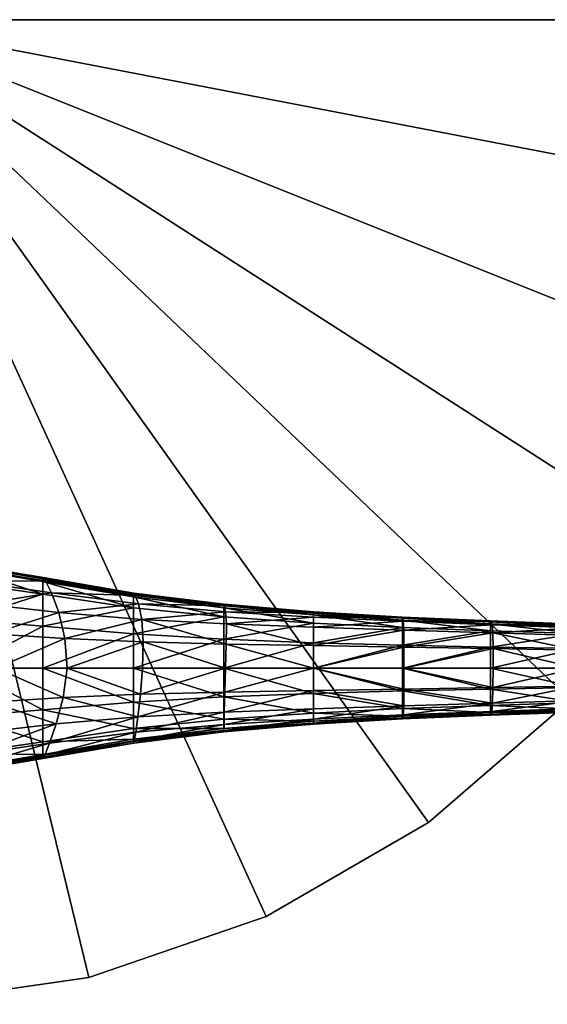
# Model space of a CAD drawing. Header units: inches. Extents: x 13.4 to 35.2, y -33.7 to 45.7.
# Tile 8 of 52: x 25.7 to 30.5, y -33.7 to -24.9. Entities that reach past the tile are written whole.
import ezdxf

# ---------------------------------------------------------------- set-up
doc = ezdxf.new("R2010")
doc.units = ezdxf.units.IN
doc.header["$MEASUREMENT"] = 0
doc.layers.get('0').update_dxf_attribs({"true_color": 0x737373})
doc.layers.add('BASE-FUNDICIÓN', color=1, linetype='Continuous', true_color=0xff0000)

msp = doc.modelspace()

# ---------------------------------------------------------------- meshes
at = {"color": 8, "true_color": 0x737373}
mesh = msp.add_polyface(dxfattribs=at)
corners = [(24.2619, -24.8888), (33.1201, -24.8888), (32.9601, -23.2123), (32.4856, -21.5965), (31.7139, -20.0996), (30.6729, -18.7759), (29.4002, -17.673), (27.9417, -16.831), (26.3503, -16.2802), (24.6834, -16.0405), (23.0012, -16.1207), (21.3646, -16.5177), (19.8327, -17.2173), (18.4609, -18.1941), (17.2988, -19.4129), (16.3883, -20.8297), (15.7624, -22.3931), (15.4437, -24.0467), (15.4437, -25.7308), (15.7624, -27.3844), (16.3883, -28.9479), (17.2988, -30.3646), (18.4609, -31.5834), (19.8327, -32.5603), (21.3646, -33.2598), (23.0012, -33.6569), (24.6834, -33.737), (26.3503, -33.4973), (27.9417, -32.9465), (29.4002, -32.1045), (30.6729, -31.0017), (31.7139, -29.6779), (32.4856, -28.181), (32.9601, -26.5652), (33.1201, -24.8888, 0.9843), (32.9601, -23.2123, 0.9843), (32.4856, -21.5965, 0.9843), (31.7139, -20.0996, 0.9843), (30.6729, -18.7759, 0.9843), (29.4002, -17.673, 0.9843), (27.9417, -16.831, 0.9843), (26.3503, -16.2802, 0.9843), (24.6834, -16.0405, 0.9843), (23.0012, -16.1207, 0.9843), (21.3646, -16.5177, 0.9843), (19.8327, -17.2173, 0.9843), (18.4609, -18.1941, 0.9843), (17.2988, -19.4129, 0.9843), (16.3883, -20.8297, 0.9843), (15.7624, -22.3931, 0.9843), (15.4437, -24.0467, 0.9843), (15.4437, -25.7308, 0.9843), (15.7624, -27.3844, 0.9843), (16.3883, -28.9479, 0.9843), (17.2988, -30.3646, 0.9843), (18.4609, -31.5834, 0.9843), (19.8327, -32.5603, 0.9843), (21.3646, -33.2598, 0.9843), (23.0012, -33.6569, 0.9843), (24.6834, -33.737, 0.9843), (26.3503, -33.4973, 0.9843), (27.9417, -32.9465, 0.9843), (29.4002, -32.1045, 0.9843), (30.6729, -31.0017, 0.9843), (31.7139, -29.6779, 0.9843), (32.4856, -28.181, 0.9843), (32.9601, -26.5652, 0.9843), (24.2619, -24.8888, 0.9843)]
mesh.append_faces([[corners[k] for k in face] for face in [(1, 35, 34), (2, 36, 35), (3, 37, 36), (4, 38, 37), (5, 39, 38), (6, 40, 39), (7, 41, 40), (8, 42, 41), (9, 43, 42), (10, 44, 43), (11, 45, 44), (12, 46, 45), (13, 47, 46), (14, 48, 47), (15, 49, 48), (16, 50, 49), (17, 51, 50), (18, 52, 51), (19, 53, 52), (20, 54, 53), (21, 55, 54), (22, 56, 55), (23, 57, 56), (24, 58, 57), (25, 59, 58), (26, 60, 59), (27, 61, 60), (28, 62, 61), (29, 63, 62), (30, 64, 63), (31, 65, 64), (32, 66, 65), (33, 34, 66)]], dxfattribs={"vtx0": -1, "color": 8})
mesh.append_faces([[corners[k] for k in face] for face in [(0, 2, 1), (0, 3, 2), (0, 4, 3), (0, 5, 4), (0, 6, 5), (0, 7, 6), (0, 8, 7), (0, 9, 8), (0, 10, 9), (0, 11, 10), (0, 12, 11), (0, 13, 12), (0, 14, 13), (0, 15, 14), (0, 16, 15), (0, 17, 16), (0, 18, 17), (0, 19, 18), (0, 20, 19), (0, 21, 20), (0, 22, 21), (0, 23, 22), (0, 24, 23), (0, 25, 24), (0, 26, 25), (0, 27, 26), (0, 28, 27), (0, 29, 28), (0, 30, 29), (0, 31, 30), (0, 32, 31), (0, 33, 32), (0, 1, 33), (67, 34, 35), (67, 35, 36), (67, 36, 37), (67, 37, 38), (67, 38, 39), (67, 39, 40), (67, 40, 41), (67, 41, 42), (67, 42, 43), (67, 43, 44), (67, 44, 45), (67, 45, 46), (67, 46, 47), (67, 47, 48), (67, 48, 49), (67, 49, 50), (67, 50, 51), (67, 51, 52), (67, 52, 53), (67, 53, 54), (67, 54, 55), (67, 55, 56), (67, 56, 57), (67, 57, 58), (67, 58, 59), (67, 59, 60), (67, 60, 61), (67, 61, 62), (67, 62, 63), (67, 63, 64), (67, 64, 65), (67, 65, 66), (67, 66, 34)]], dxfattribs={"vtx0": -1, "vtx2": -1, "color": 8})
mesh.append_faces([[corners[k] for k in face] for face in [(1, 2, 35), (2, 3, 36), (3, 4, 37), (4, 5, 38), (5, 6, 39), (6, 7, 40), (7, 8, 41), (8, 9, 42), (9, 10, 43), (10, 11, 44), (11, 12, 45), (12, 13, 46), (13, 14, 47), (14, 15, 48), (15, 16, 49), (16, 17, 50), (17, 18, 51), (18, 19, 52), (19, 20, 53), (20, 21, 54), (21, 22, 55), (22, 23, 56), (23, 24, 57), (24, 25, 58), (25, 26, 59), (26, 27, 60), (27, 28, 61), (28, 29, 62), (29, 30, 63), (30, 31, 64), (31, 32, 65), (32, 33, 66), (33, 1, 34)]], dxfattribs={"vtx2": -1, "color": 8})
at = {"layer": 'BASE-FUNDICIÓN', "color": 8, "true_color": 0x737373}
mesh = msp.add_polyface(dxfattribs=at)
corners = [(26.7649, -30.0619, -12.1197), (25.9607, -29.9328, -11.9932), (26.0147, -30.0397, -11.2533), (25.313, -29.9385, -11.0961), (25.2499, -29.8188, -11.9108), (25.3959, -30.1368, -10.2865), (26.0802, -30.2147, -10.5181), (26.7952, -30.1393, -11.4721), (26.8259, -30.2775, -10.829), (26.1342, -30.45, -10.2714), (25.4785, -30.4079, -10.0162), (25.5187, -30.7154, -10.0156), (26.1544, -30.7155, -10.269), (26.8378, -30.4803, -10.6127), (24.7671, -29.8646, -11.0435), (24.8204, -30.0505, -10.2092), (25.9376, -29.9371, -12.2814), (26.7524, -30.076, -12.3777), (26.7521, -30.1727, -12.3829), (25.9369, -30.0515, -12.2866), (25.2223, -29.8171, -12.2237), (25.2214, -29.9463, -12.2289), (25.2239, -29.795, -12.2134), (25.9389, -29.9147, -12.271), (25.941, -29.9022, -12.2537), (25.2266, -29.7833, -12.1961), (26.7539, -30.0413, -12.3496), (26.753, -30.054, -12.3672), (25.9367, -30.3399, -12.2884), (25.9367, -30.7153, -12.2884), (25.2212, -30.7154, -12.2306), (25.2212, -30.2798, -12.2306), (26.752, -30.4091, -12.3847), (26.752, -30.7153, -12.3847), (24.8756, -30.3536, -9.9311)]
mesh.append_faces([[corners[k] for k in face] for face in [(0, 1, 2), (3, 2, 1), (1, 4, 3), (2, 3, 5), (5, 6, 2), (7, 2, 6), (8, 6, 9), (10, 9, 6), (6, 5, 10), (9, 10, 11), (11, 12, 9), (13, 9, 12), (14, 3, 4), (15, 5, 3), (16, 17, 18), (18, 19, 16), (20, 16, 19), (19, 21, 20), (16, 20, 22), (22, 23, 16), (17, 16, 23), (24, 25, 4), (4, 1, 24), (26, 24, 1), (27, 23, 24), (25, 24, 23), (23, 22, 25), (28, 29, 30), (30, 31, 28), (19, 28, 31), (31, 21, 19), (28, 19, 18), (18, 32, 28), (29, 28, 32), (32, 33, 29), (11, 10, 34), (10, 5, 15)]], dxfattribs={"vtx2": -1, "color": 8})
mesh = msp.add_polyface(dxfattribs=at)
corners = [(26.752, -31.0216, -12.3847), (27.563, -30.9745, -12.5195), (27.563, -31.175, -12.5177), (26.752, -31.258, -12.3829), (26.752, -30.7153, -12.3847), (27.563, -30.7153, -12.5195), (26.0147, -30.0397, -11.2533), (26.7952, -30.1393, -11.4721), (26.7649, -30.0619, -12.1197), (26.0802, -30.2147, -10.5181), (26.8259, -30.2775, -10.829), (26.1342, -30.45, -10.2714), (26.8378, -30.4803, -10.6127), (26.1544, -30.7155, -10.269), (26.8332, -30.7155, -10.61), (25.9983, -31.3916, -11.2485), (26.7713, -31.2922, -11.4665), (26.7909, -31.1543, -10.8206), (25.9559, -31.498, -11.9919), (26.7579, -31.3691, -12.1183), (27.5639, -31.2224, -11.7111), (27.5662, -31.1128, -11.1468), (27.5713, -30.9319, -10.9581), (26.8146, -30.9512, -10.6072), (27.5778, -30.7155, -10.9572), (27.5773, -30.2087, -11.7093), (27.5671, -30.1548, -12.2801), (27.563, -31.2579, -12.5125), (26.7522, -31.3547, -12.3777), (27.563, -31.2778, -12.5019), (26.7525, -31.3767, -12.3672), (27.563, -30.2557, -12.5177), (26.7521, -30.1727, -12.3829), (26.7524, -30.076, -12.3777), (27.5631, -30.1728, -12.5125), (26.753, -30.054, -12.3672), (25.9389, -29.9147, -12.271), (25.9607, -29.9328, -11.9932), (26.7539, -30.0413, -12.3496), (25.941, -29.9022, -12.2537), (25.9404, -31.5285, -12.2537), (26.753, -31.3894, -12.3496), (25.9385, -31.516, -12.271), (27.5632, -31.276, -12.2805), (27.563, -31.2892, -12.4843), (27.5635, -30.1415, -12.4844), (27.5632, -30.1529, -12.5019), (27.563, -30.4562, -12.5195), (26.752, -30.4091, -12.3847), (26.1182, -30.9812, -10.2666), (27.5843, -30.4992, -10.9562)]
mesh.append_faces([[corners[k] for k in face] for face in [(0, 1, 2), (2, 3, 0), (1, 0, 4), (4, 5, 1), (6, 7, 8), (9, 10, 7), (11, 12, 10), (13, 14, 12), (15, 16, 17), (18, 19, 16), (20, 16, 19), (21, 17, 16), (22, 23, 17), (24, 14, 23), (25, 7, 10), (26, 8, 7), (27, 28, 3), (29, 30, 28), (31, 32, 33), (34, 33, 35), (36, 35, 33), (37, 8, 38), (39, 38, 35), (40, 41, 19), (42, 30, 41), (43, 19, 41), (44, 41, 30), (45, 38, 8), (46, 35, 38), (47, 5, 4), (4, 48, 47), (31, 47, 48), (48, 32, 31), (17, 23, 49), (23, 14, 13), (10, 12, 50), (12, 14, 24)]], dxfattribs={"vtx2": -1, "color": 8})
mesh = msp.add_polyface(dxfattribs=at)
corners = [(28.3684, -31.1193, -12.6911), (27.563, -31.175, -12.5177), (27.563, -30.9745, -12.5195), (28.3684, -30.9431, -12.6928), (27.563, -30.7153, -12.5195), (26.7579, -31.3691, -12.1183), (27.5632, -31.276, -12.2805), (27.5639, -31.2224, -11.7111), (28.3674, -31.1731, -11.9799), (28.3667, -31.0831, -11.4861), (27.5662, -31.1128, -11.1468), (26.7713, -31.2922, -11.4665), (26.7909, -31.1543, -10.8206), (27.5713, -30.9319, -10.9581), (28.3666, -30.918, -11.3179), (28.3667, -30.7153, -11.3126), (27.5778, -30.7155, -10.9572), (26.8146, -30.9512, -10.6072), (26.8259, -30.2775, -10.829), (27.5858, -30.3185, -11.144), (27.5773, -30.2087, -11.7093), (28.3676, -30.2575, -11.9693), (28.3682, -30.2196, -12.4751), (27.5671, -30.1548, -12.2801), (26.7952, -30.1393, -11.4721), (26.752, -31.258, -12.3829), (27.563, -31.2579, -12.5125), (28.3684, -31.1923, -12.6858), (28.3684, -31.2099, -12.6753), (27.563, -31.2778, -12.5019), (26.7522, -31.3547, -12.3777), (28.3684, -30.3114, -12.6911), (27.563, -30.2557, -12.5177), (27.5631, -30.1728, -12.5125), (26.7524, -30.076, -12.3777), (26.753, -30.054, -12.3672), (27.5632, -30.1529, -12.5019), (28.3684, -30.2384, -12.6858), (28.3681, -31.211, -12.4777), (27.563, -31.2892, -12.4843), (26.753, -31.3894, -12.3496), (26.7525, -31.3767, -12.3672), (28.3684, -31.2197, -12.6577), (26.7649, -30.0619, -12.1197), (27.5635, -30.1415, -12.4844), (28.3684, -30.2109, -12.6577), (28.3684, -30.2207, -12.6753), (26.7539, -30.0413, -12.3496), (27.563, -30.4562, -12.5195), (28.3684, -30.4876, -12.6928), (27.5843, -30.4992, -10.9562), (28.3668, -30.5127, -11.3072), (26.8378, -30.4803, -10.6127)]
mesh.append_faces([[corners[k] for k in face] for face in [(0, 1, 2), (3, 2, 4), (5, 6, 7), (8, 7, 6), (7, 8, 9), (9, 10, 7), (11, 7, 10), (12, 10, 13), (14, 13, 10), (15, 16, 13), (17, 13, 16), (18, 19, 20), (21, 20, 19), (22, 23, 20), (24, 20, 23), (25, 1, 26), (27, 26, 1), (28, 29, 26), (30, 26, 29), (31, 32, 33), (34, 33, 32), (35, 36, 33), (37, 33, 36), (38, 6, 39), (40, 39, 6), (41, 29, 39), (42, 39, 29), (43, 23, 44), (45, 44, 23), (46, 36, 44), (47, 44, 36), (48, 32, 31), (4, 48, 49), (50, 16, 15), (19, 50, 51), (50, 19, 18), (16, 50, 52)]], dxfattribs={"vtx2": -1, "color": 8})
mesh = msp.add_polyface(dxfattribs=at)
corners = [(29.1668, -31.0801, -12.9029), (28.3684, -31.1193, -12.6911), (28.3684, -30.9431, -12.6928), (29.1668, -30.9208, -12.9047), (28.3684, -30.7153, -12.6928), (27.563, -30.9745, -12.5195), (27.563, -30.7153, -12.5195), (29.1688, -30.2643, -12.7058), (28.3682, -30.2196, -12.4751), (28.3676, -30.2575, -11.9693), (29.1728, -30.2952, -12.2563), (28.3671, -30.3475, -11.4701), (29.1767, -30.3745, -11.814), (28.3668, -30.5127, -11.3072), (29.1772, -31.056, -11.835), (28.3667, -31.0831, -11.4861), (28.3674, -31.1731, -11.9799), (29.1731, -31.1354, -12.2704), (28.3681, -31.211, -12.4777), (27.5632, -31.276, -12.2805), (27.5662, -31.1128, -11.1468), (28.3666, -30.918, -11.3179), (27.5713, -30.9319, -10.9581), (28.3667, -30.7153, -11.3126), (27.5858, -30.3185, -11.144), (27.5773, -30.2087, -11.7093), (29.1669, -31.1469, -12.8977), (28.3684, -31.1923, -12.6858), (29.167, -31.1637, -12.8871), (28.3684, -31.2099, -12.6753), (29.1668, -30.3506, -12.9029), (28.3684, -30.3114, -12.6911), (28.3684, -30.2384, -12.6858), (29.1669, -30.2838, -12.8977), (28.3684, -30.2207, -12.6753), (27.563, -31.175, -12.5177), (27.563, -31.2579, -12.5125), (27.5631, -30.1728, -12.5125), (27.5632, -30.1529, -12.5019), (29.1672, -30.2577, -12.8696), (28.3684, -30.2109, -12.6577), (29.167, -30.267, -12.8871), (29.1688, -31.1663, -12.7093), (28.3684, -31.2197, -12.6577), (29.1672, -31.1729, -12.8696), (27.563, -31.2892, -12.4843), (27.563, -31.2778, -12.5019), (27.5671, -30.1548, -12.2801), (27.5635, -30.1415, -12.4844), (28.3684, -30.4876, -12.6928), (29.1668, -30.5099, -12.9047), (27.563, -30.4562, -12.5195), (27.5843, -30.4992, -10.9562)]
mesh.append_faces([[corners[k] for k in face] for face in [(0, 1, 2), (3, 2, 4), (5, 2, 1), (6, 4, 2), (7, 8, 9), (10, 9, 11), (12, 11, 13), (14, 15, 16), (17, 16, 18), (19, 18, 16), (20, 15, 21), (22, 21, 23), (24, 11, 9), (25, 9, 8), (26, 27, 1), (28, 29, 27), (30, 31, 32), (33, 32, 34), (35, 1, 27), (36, 27, 29), (37, 32, 31), (38, 34, 32), (39, 40, 8), (41, 34, 40), (42, 18, 43), (44, 43, 29), (45, 43, 18), (46, 29, 43), (47, 8, 40), (48, 40, 34), (4, 49, 50), (49, 31, 30), (31, 49, 51), (49, 4, 6), (21, 15, 14), (23, 13, 52), (13, 11, 24)]], dxfattribs={"vtx2": -1, "color": 8})
mesh = msp.add_polyface(dxfattribs=at)
corners = [(29.9568, -31.0511, -13.1533), (29.1668, -31.0801, -12.9029), (29.1668, -30.9208, -12.9047), (28.3684, -30.9431, -12.6928), (28.3684, -30.7153, -12.6928), (29.1668, -30.7154, -12.9047), (29.9568, -30.9042, -13.155), (29.9609, -30.2969, -12.9697), (29.1688, -30.2643, -12.7058), (29.1728, -30.2952, -12.2563), (28.3676, -30.2575, -11.9693), (28.3671, -30.3475, -11.4701), (29.1767, -30.3745, -11.814), (29.9698, -30.3257, -12.561), (28.3668, -30.5127, -11.3072), (29.1782, -30.5267, -11.6712), (28.3667, -30.7153, -11.3126), (29.1783, -30.7153, -11.6782), (28.3674, -31.1731, -11.9799), (29.1731, -31.1354, -12.2704), (29.1772, -31.056, -11.835), (28.3681, -31.211, -12.4777), (29.1688, -31.1663, -12.7093), (29.9677, -31.1049, -12.577), (28.3684, -31.1193, -12.6911), (29.1669, -31.1469, -12.8977), (29.9569, -31.1137, -13.148), (29.9571, -31.1305, -13.1375), (29.167, -31.1637, -12.8871), (28.3684, -31.1923, -12.6858), (29.9568, -30.3796, -13.1533), (29.1668, -30.3506, -12.9029), (29.1669, -30.2838, -12.8977), (28.3684, -30.2384, -12.6858), (28.3684, -30.2207, -12.6753), (29.167, -30.267, -12.8871), (29.9569, -30.317, -13.148), (28.3682, -30.2196, -12.4751), (29.1672, -30.2577, -12.8696), (29.9576, -30.2909, -13.12), (29.9572, -30.3002, -13.1375), (28.3684, -30.2109, -12.6577), (29.9602, -31.1337, -12.9737), (29.1672, -31.1729, -12.8696), (28.3684, -31.2197, -12.6577), (28.3684, -31.2099, -12.6753), (29.9575, -31.1397, -13.12), (29.1668, -30.5099, -12.9047), (28.3684, -30.4876, -12.6928), (29.9568, -30.5265, -13.155), (29.1785, -30.9039, -11.6852), (28.3666, -30.918, -11.3179)]
mesh.append_faces([[corners[k] for k in face] for face in [(0, 1, 2), (3, 2, 1), (4, 5, 2), (6, 2, 5), (7, 8, 9), (10, 9, 8), (11, 12, 9), (13, 9, 12), (14, 15, 12), (15, 14, 16), (16, 17, 15), (18, 19, 20), (21, 22, 19), (23, 19, 22), (24, 1, 25), (26, 25, 1), (27, 28, 25), (29, 25, 28), (30, 31, 32), (33, 32, 31), (34, 35, 32), (36, 32, 35), (37, 8, 38), (39, 38, 8), (40, 35, 38), (41, 38, 35), (42, 22, 43), (44, 43, 22), (45, 28, 43), (46, 43, 28), (47, 5, 4), (31, 47, 48), (47, 31, 30), (5, 47, 49), (50, 17, 16), (16, 51, 50), (20, 50, 51)]], dxfattribs={"vtx2": -1, "color": 8})
mesh = msp.add_polyface(dxfattribs=at)
corners = [(30.7369, -31.026, -13.4422), (29.9568, -31.0511, -13.1533), (29.9568, -30.9042, -13.155), (30.7369, -30.8899, -13.4439), (29.9568, -30.7154, -13.155), (29.1668, -30.9208, -12.9047), (29.1668, -30.7154, -12.9047), (29.1728, -30.2952, -12.2563), (29.9698, -30.3257, -12.561), (29.9609, -30.2969, -12.9697), (29.1767, -30.3745, -11.814), (29.9783, -30.3996, -12.1595), (29.1782, -30.5267, -11.6712), (29.9805, -30.5407, -12.031), (29.1783, -30.7153, -11.6782), (29.9795, -30.7153, -12.039), (29.1731, -31.1354, -12.2704), (29.9677, -31.1049, -12.577), (29.9753, -31.031, -12.1836), (29.1772, -31.056, -11.835), (29.1688, -31.1663, -12.7093), (29.9602, -31.1337, -12.9737), (30.7369, -31.0851, -13.4369), (29.9569, -31.1137, -13.148), (30.7369, -31.1019, -13.4264), (29.9571, -31.1305, -13.1375), (30.7369, -30.4047, -13.4422), (29.9568, -30.3796, -13.1533), (29.9569, -30.317, -13.148), (30.7369, -30.3456, -13.4369), (29.9572, -30.3002, -13.1375), (29.1668, -31.0801, -12.9029), (29.1669, -31.1469, -12.8977), (29.1669, -30.2838, -12.8977), (29.167, -30.267, -12.8871), (29.1688, -30.2643, -12.7058), (29.9576, -30.2909, -13.12), (29.1672, -30.2577, -12.8696), (29.1672, -31.1729, -12.8696), (29.9575, -31.1397, -13.12), (29.167, -31.1637, -12.8871), (30.7372, -31.1053, -13.2697), (30.737, -31.111, -13.4089), (30.7369, -30.3288, -13.4264), (29.9568, -30.5265, -13.155), (30.7369, -30.5408, -13.4439), (29.1668, -30.5099, -12.9047), (29.1785, -30.9039, -11.6852), (29.9785, -30.89, -12.0471)]
mesh.append_faces([[corners[k] for k in face] for face in [(0, 1, 2), (3, 2, 4), (5, 2, 1), (6, 4, 2), (7, 8, 9), (10, 11, 8), (12, 13, 11), (11, 10, 12), (13, 12, 14), (14, 15, 13), (16, 17, 18), (18, 19, 16), (20, 21, 17), (22, 23, 1), (24, 25, 23), (26, 27, 28), (29, 28, 30), (31, 1, 23), (32, 23, 25), (33, 28, 27), (34, 30, 28), (35, 9, 36), (37, 36, 30), (38, 39, 21), (40, 25, 39), (41, 21, 39), (42, 39, 25), (43, 30, 36), (4, 44, 45), (44, 27, 26), (27, 44, 46), (44, 4, 6), (47, 19, 18), (18, 48, 47), (14, 47, 48), (48, 15, 14)]], dxfattribs={"vtx2": -1, "color": 8})
mesh = msp.add_polyface(dxfattribs=at)
corners = [(29.9568, -30.9042, -13.155), (30.7369, -30.8899, -13.4439), (30.7369, -31.026, -13.4422), (29.9568, -30.7154, -13.155), (30.7369, -30.7154, -13.4439), (30.7379, -31.0773, -12.8944), (29.9677, -31.1049, -12.577), (29.9602, -31.1337, -12.9737), (30.7372, -31.1053, -13.2697), (31.5123, -31.0459, -13.2407), (31.4994, -30.9833, -12.8657), (30.7384, -31.0076, -12.5217), (29.9753, -31.031, -12.1836), (30.7378, -30.8768, -12.3906), (29.9785, -30.89, -12.0471), (31.4932, -30.8636, -12.7323), (31.4903, -30.7153, -12.7197), (30.7368, -30.7153, -12.3802), (29.9795, -30.7153, -12.039), (30.7357, -30.3531, -12.8736), (29.9698, -30.3257, -12.561), (29.9783, -30.3996, -12.1595), (30.7352, -30.4228, -12.4905), (31.5063, -30.3843, -13.2154), (31.5228, -30.3604, -13.6114), (30.7365, -30.3252, -13.2645), (29.9609, -30.2969, -12.9697), (29.9568, -31.0511, -13.1533), (30.7369, -31.0851, -13.4369), (29.9569, -31.1137, -13.148), (30.7369, -31.1019, -13.4264), (29.9569, -30.317, -13.148), (30.7369, -30.3456, -13.4369), (30.7369, -30.4047, -13.4422), (29.9572, -30.3002, -13.1375), (30.7369, -30.3288, -13.4264), (29.9575, -31.1397, -13.12), (30.737, -31.111, -13.4089), (29.9571, -31.1305, -13.1375), (30.7368, -30.3195, -13.4089), (29.9576, -30.2909, -13.12), (30.7369, -30.5408, -13.4439), (29.9568, -30.5265, -13.155), (30.7357, -30.5537, -12.3698), (31.4874, -30.5667, -12.707), (29.9805, -30.5407, -12.031)]
mesh.append_faces([[corners[k] for k in face] for face in [(0, 1, 2), (3, 4, 1), (5, 6, 7), (7, 8, 5), (9, 5, 8), (10, 11, 5), (6, 5, 11), (11, 12, 6), (13, 14, 12), (12, 11, 13), (15, 13, 11), (16, 17, 13), (14, 13, 17), (17, 18, 14), (19, 20, 21), (21, 22, 19), (23, 19, 22), (24, 25, 19), (20, 19, 25), (25, 26, 20), (27, 2, 28), (29, 28, 30), (31, 32, 33), (34, 35, 32), (36, 37, 8), (38, 30, 37), (39, 40, 26), (26, 25, 39), (40, 39, 35), (41, 4, 3), (33, 41, 42), (43, 17, 16), (22, 43, 44), (43, 22, 21), (21, 45, 43), (17, 43, 45), (45, 18, 17)]], dxfattribs={"vtx2": -1, "color": 8})
mesh = msp.add_polyface(dxfattribs=at)
corners = [(25.9367, -31.0908, -12.2884), (26.752, -31.0216, -12.3847), (26.752, -31.258, -12.3829), (25.9369, -31.3792, -12.2866), (25.2212, -31.1509, -12.2306), (25.2214, -31.4844, -12.2289), (25.2212, -30.7154, -12.2306), (25.9367, -30.7153, -12.2884), (26.752, -30.7153, -12.3847), (24.8204, -31.3802, -10.2092), (25.3899, -31.2941, -10.2847), (25.4745, -31.023, -10.015), (24.8756, -31.0771, -9.9311), (25.5187, -30.7154, -10.0156), (26.7909, -31.1543, -10.8206), (26.0561, -31.2168, -10.5108), (25.9983, -31.3916, -11.2485), (25.3089, -31.4923, -11.0949), (25.2487, -31.612, -11.9105), (25.9559, -31.498, -11.9919), (26.7713, -31.2922, -11.4665), (24.7671, -31.5661, -11.0435), (25.9374, -31.4936, -12.2814), (25.2222, -31.6136, -12.2237), (26.7522, -31.3547, -12.3777), (26.7525, -31.3767, -12.3672), (25.9385, -31.516, -12.271), (25.2238, -31.6357, -12.2134), (26.7579, -31.3691, -12.1183), (25.9404, -31.5285, -12.2537), (25.2265, -31.6474, -12.1961), (26.753, -31.3894, -12.3496), (26.1182, -30.9812, -10.2666), (26.1544, -30.7155, -10.269), (26.8146, -30.9512, -10.6072)]
mesh.append_faces([[corners[k] for k in face] for face in [(0, 1, 2), (2, 3, 0), (4, 0, 3), (3, 5, 4), (0, 4, 6), (6, 7, 0), (1, 0, 7), (7, 8, 1), (9, 10, 11), (12, 11, 13), (14, 15, 16), (17, 16, 15), (15, 10, 17), (16, 17, 18), (18, 19, 16), (20, 16, 19), (21, 17, 10), (22, 23, 5), (5, 3, 22), (24, 22, 3), (3, 2, 24), (22, 24, 25), (25, 26, 22), (23, 22, 26), (26, 27, 23), (28, 19, 29), (30, 29, 19), (19, 18, 30), (29, 30, 27), (27, 26, 29), (31, 29, 26), (32, 33, 13), (13, 11, 32), (15, 32, 11), (11, 10, 15), (32, 15, 14), (33, 32, 34)]], dxfattribs={"vtx2": -1, "color": 8})

doc.saveas('drawing.dxf')
